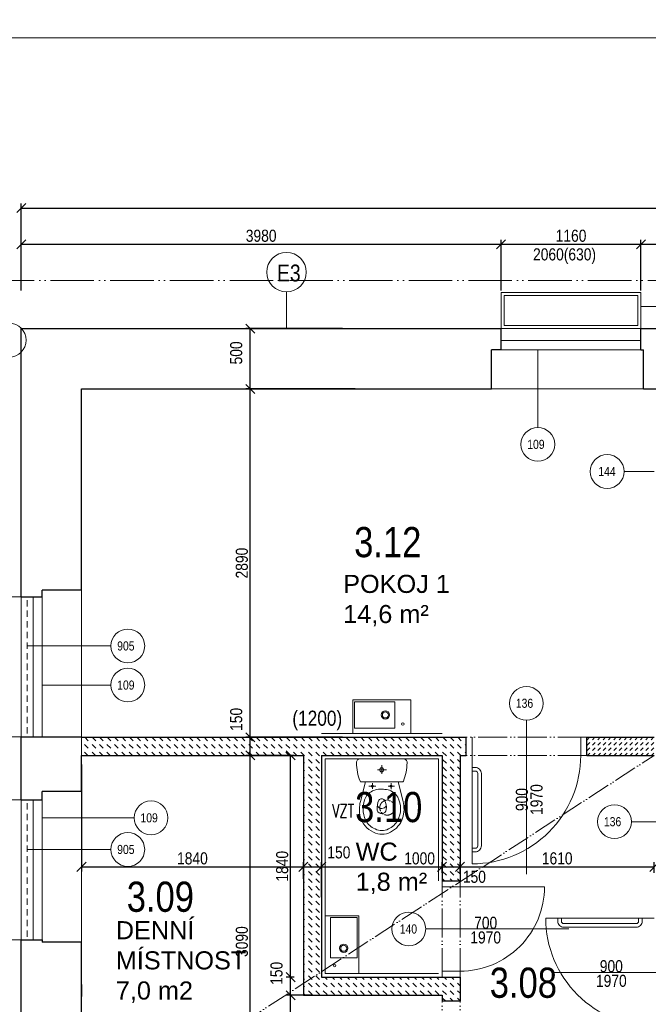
# Model space of a CAD drawing. Header units: millimetres. Extents: x -300958 to -108039, y 30118 to 292543.
# Tile 131 of 256: x -233145 to -227932, y 149215 to 157382. Entities that reach past the tile are written whole.
import ezdxf
from ezdxf.enums import TextEntityAlignment as Align

# ---------------------------------------------------------------- set-up
doc = ezdxf.new("R2010")
doc.units = ezdxf.units.MM
doc.header["$MEASUREMENT"] = 0
doc.linetypes.add('ACAD_ISO05W100', pattern=[33, 24, -3, 0, -3, 0, -3])
doc.linetypes.add('DGN Style 2', pattern=[879.857395, 527.914437, -351.942958])
doc.layers.get('0').update_dxf_attribs({"lineweight": 13})
doc.layers.get('Defpoints').update_dxf_attribs({"color": 3, "lineweight": 13})
for name, color, linetype, lineweight in [('BOURÁNÍ', 40, 'Continuous', 13), ('dims', 7, 'Continuous', 9), ('dvere', 7, 'Continuous', 9), ('legenda', 7, 'Continuous', 13), ('Materiály', 1, 'Continuous', 13), ('navrh', 1, 'Continuous', 9), ('obklad', 8, 'Continuous', 5), ('popis', 7, 'Continuous', 9), ('PSV', 7, 'Continuous', 13), ('RAMECEK', 7, 'Continuous', 0), ('rost', 6, 'Continuous', 0), ('tenka', 7, 'Continuous', 13), ('texts', 3, 'Continuous', 30), ('walls', 7, 'Continuous', 13), ('zarizovaky', 5, 'Continuous', 9), ('zařizovací předměty', 7, 'Continuous', 9)]:
    doc.layers.add(name, color=color, linetype=linetype, lineweight=lineweight)
doc.styles.add('GENERATED_STYLE_8', font='arial.ttf')
doc.styles.get("Standard").update_dxf_attribs({"font": 'txt.shx'})
doc.styles.add('STYLE-0', font='ARIALN.TTF')
doc.styles.add('Style-Arial', font='arial.ttf')
doc.dimstyles.new('arch', dxfattribs={"dimscale": 50, "dimtxt": 2.5, "dimasz": 2.5, "dimexe": 1.25, "dimexo": 0.9, "dimtad": 1, "dimdec": 0, "dimtxsty": 'STYLE-0', "dimblk": 'ARCHTICK', "dimcen": 2.5, "dimadec": 0, "dimazin": 0, "dimtfac": 1, "dimtdec": 0, "dimtmove": 2, "dimatfit": 3, "dimldrblk": 'ARCHTICK', "dimfxl": 0, "dimarcsym": 0})

# ---------------------------------------------------------------- blocks, each defined once
blk = doc.blocks.new('*U49')
at = {"layer": 'RAMECEK', "linetype": 'Continuous', "lineweight": 0, "flags": 128}
blk.add_lwpolyline([(-15750, -11137.5), (15750, -11137.5), (15750, 11137.5), (-15750, 11137.5)], close=True, dxfattribs=at)
blk = doc.blocks.new('_ArchTick')
at = {"color": 0, "linetype": 'ByBlock', "flags": 128}
blk.add_lwpolyline([(-0.5, -0.5), (0.5, 0.5)], dxfattribs=at)
blk = doc.blocks.new('*D192')
at = {"layer": 'Defpoints', "color": 0, "linetype": 'Continuous'}
for p in [(-229152.6, 155520), (-233132.6, 155061.4), (-229152.6, 155061.4)]:
    blk.add_point(p, dxfattribs=at)
at = {"layer": 'dims', "color": 0, "linetype": 'Continuous', "lineweight": -2}
for p, q in [((-233132.6, 155136.4), (-233132.6, 155557.5)), ((-233132.6, 155520), (-229152.6, 155520)), ((-229152.6, 155136.4), (-229152.6, 155557.5))]:
    blk.add_line(p, q, dxfattribs=at)
at = {"layer": 'dims', "color": 0, "linetype": 'Continuous', "lineweight": -2, "xscale": 75, "yscale": 75, "zscale": 75, "rotation": 180}
blk.add_blockref('_ArchTick', (-233132.6, 155520), dxfattribs=at)
at = {"layer": 'dims', "color": 0, "linetype": 'Continuous', "lineweight": -2, "xscale": 75, "yscale": 75, "zscale": 75}
blk.add_blockref('_ArchTick', (-229152.6, 155520), dxfattribs=at)
at = {"layer": 'dims', "color": 0, "linetype": 'Continuous', "insert": (-231142.6, 155589.8), "char_height": 100, "attachment_point": 5, "style": 'STYLE-0'}
blk.add_mtext('3980', dxfattribs=at)
blk = doc.blocks.new('*D193')
at = {"layer": 'Defpoints', "color": 0, "linetype": 'Continuous'}
for p in [(-227992.6, 155520), (-229152.6, 155061.4), (-227992.6, 155061.4)]:
    blk.add_point(p, dxfattribs=at)
at = {"layer": 'dims', "color": 0, "linetype": 'Continuous', "lineweight": -2}
for p, q in [((-229152.6, 155136.4), (-229152.6, 155557.5)), ((-229152.6, 155520), (-227992.6, 155520)), ((-227992.6, 155136.4), (-227992.6, 155557.5))]:
    blk.add_line(p, q, dxfattribs=at)
at = {"layer": 'dims', "color": 0, "linetype": 'Continuous', "lineweight": -2, "xscale": 75, "yscale": 75, "zscale": 75, "rotation": 180}
blk.add_blockref('_ArchTick', (-229152.6, 155520), dxfattribs=at)
at = {"layer": 'dims', "color": 0, "linetype": 'Continuous', "lineweight": -2, "xscale": 75, "yscale": 75, "zscale": 75}
blk.add_blockref('_ArchTick', (-227992.6, 155520), dxfattribs=at)
at = {"layer": 'dims', "color": 0, "linetype": 'Continuous', "insert": (-228572.6, 155589.8), "char_height": 100, "attachment_point": 5, "style": 'STYLE-0'}
blk.add_mtext('1160', dxfattribs=at)
blk = doc.blocks.new('*D194')
at = {"layer": 'Defpoints', "color": 0, "linetype": 'Continuous'}
for p in [(-226772.6, 155520), (-227992.6, 155061.4), (-226772.6, 155061.4)]:
    blk.add_point(p, dxfattribs=at)
at = {"layer": 'dims', "color": 0, "linetype": 'Continuous', "lineweight": -2}
for p, q in [((-227992.6, 155136.4), (-227992.6, 155557.5)), ((-227992.6, 155520), (-226772.6, 155520)), ((-226772.6, 155136.4), (-226772.6, 155557.5))]:
    blk.add_line(p, q, dxfattribs=at)
at = {"layer": 'dims', "color": 0, "linetype": 'Continuous', "lineweight": -2, "xscale": 75, "yscale": 75, "zscale": 75, "rotation": 180}
blk.add_blockref('_ArchTick', (-227992.6, 155520), dxfattribs=at)
at = {"layer": 'dims', "color": 0, "linetype": 'Continuous', "lineweight": -2, "xscale": 75, "yscale": 75, "zscale": 75}
blk.add_blockref('_ArchTick', (-226772.6, 155520), dxfattribs=at)
at = {"layer": 'dims', "color": 0, "linetype": 'Continuous', "insert": (-227382.6, 155589.8), "char_height": 100, "attachment_point": 5, "style": 'STYLE-0'}
blk.add_mtext('1220', dxfattribs=at)
blk = doc.blocks.new('*D196')
at = {"layer": 'Defpoints', "color": 0, "linetype": 'Continuous'}
for p in [(-216682.6, 155820), (-233132.6, 155061.4), (-216682.6, 155061.4)]:
    blk.add_point(p, dxfattribs=at)
at = {"layer": 'dims', "color": 0, "linetype": 'Continuous', "lineweight": -2}
for p, q in [((-233132.6, 155136.4), (-233132.6, 155857.5)), ((-216682.6, 155136.4), (-216682.6, 155857.5)), ((-233132.6, 155820), (-216682.6, 155820))]:
    blk.add_line(p, q, dxfattribs=at)
at = {"layer": 'dims', "color": 0, "linetype": 'Continuous', "lineweight": -2, "xscale": 75, "yscale": 75, "zscale": 75, "rotation": 180}
blk.add_blockref('_ArchTick', (-233132.6, 155820), dxfattribs=at)
at = {"layer": 'dims', "color": 0, "linetype": 'Continuous', "lineweight": -2, "xscale": 75, "yscale": 75, "zscale": 75}
blk.add_blockref('_ArchTick', (-216682.6, 155820), dxfattribs=at)
at = {"layer": 'dims', "color": 0, "linetype": 'Continuous', "insert": (-224907.6, 155889.8), "char_height": 100, "attachment_point": 5, "style": 'STYLE-0'}
blk.add_mtext('16450', dxfattribs=at)
blk = doc.blocks.new('*D81')
at = {"layer": 'Defpoints', "color": 0, "linetype": 'Continuous'}
for p in [(-231232.7, 151280), (-230792.6, 151280), (-229642.6, 148190)]:
    blk.add_point(p, dxfattribs=at)
at = {"layer": 'dims', "color": 0, "linetype": 'Continuous', "lineweight": -2}
for p, q in [((-230867.6, 151280), (-231270.2, 151280)), ((-231232.7, 148190), (-231232.7, 151280)), ((-229717.6, 148190), (-231270.2, 148190))]:
    blk.add_line(p, q, dxfattribs=at)
at = {"layer": 'dims', "color": 0, "linetype": 'Continuous', "lineweight": -2, "xscale": 75, "yscale": 75, "zscale": 75}
for p, rotation in [((-231232.7, 151280), 90), ((-231232.7, 148190), 270)]:
    blk.add_blockref('_ArchTick', p, dxfattribs=dict(at, rotation=rotation))
at = {"layer": 'dims', "color": 0, "linetype": 'Continuous', "insert": (-231302.5, 149735), "char_height": 100, "attachment_point": 5, "rotation": 90, "style": 'STYLE-0'}
blk.add_mtext('3090', dxfattribs=at)
blk = doc.blocks.new('wc_kombi')
at = {"color": 0, "linetype": 'ByBlock', "lineweight": -2}
for p, q in [((0.1775, 0), (-0.1775, 0)), ((0.0002, -0.1237), (0.0002, -0.0524)), ((-0.0347, -0.0898), (0.0384, -0.0898)), ((-0.1356, -0.1907), (-0.1773, -0.3527)), ((-0.1706, -0.1907), (0.1706, -0.1907)), ((0.1357, -0.1907), (-0.1356, -0.1907)), ((-0.1078, -0.2257), (-0.0478, -0.2257)), ((-0.0778, -0.2013), (-0.0778, -0.2482)), ((0.0534, -0.2257), (0.106, -0.2257)), ((0.0775, -0.2004), (0.0775, -0.2501)), ((0.1773, -0.3527), (0.1357, -0.1907)), ((0.0013, -0.2508), (-0.0024, -0.2508)), ((-0.0366, -0.4251), (-0.0367, -0.4214))]:
    blk.add_line(p, q, dxfattribs=at)
for centre, radius in [((0, -0.0898), 0.0171), ((-0.0778, -0.2257), 0.00927), ((0.0775, -0.2252), 0.0089)]:
    blk.add_circle(centre, radius, dxfattribs=at)
for centre, radius, start, end in [((-0.1801, -0.0299), 0.03, 84.93849, 181.56207), ((0.1801, -0.0299), 0.03, 358.43827, 95.06184), ((0.2615, -0.0178), 0.4718, 181.56083, 200.65124), ((-0.2615, -0.0178), 0.4718, 339.34891, 358.43874), ((-0.1706, -0.1807), 0.01, 200.64887, 270.00279), ((0.1706, -0.1807), 0.01, 270.00001, 339.34833), ((0.0459, -0.4104), 0.2012, 152.42371, 180.8026), ((-0.0104, -0.3911), 0.1427, 128.08421, 148.83476), ((-0.0114, -0.3985), 0.148, 86.50553, 126.01012), ((0.006, -0.4465), 0.1958, 76.36044, 91.37149), ((0.0217, -0.3796), 0.1271, 29.40396, 76.12539), ((-0.0371, -0.4083), 0.1924, 358.53599, 28.2377), ((0.0816, -0.4165), 0.2666, 166.1457, 193.56156), ((0.1001, -0.402), 0.1382, 154.47798, 188.06078), ((-0.0006, -0.3697), 0.0413, 206.76703, 336.40904), ((-0.0005, -0.3598), 0.0297, 36.34404, 144.26621), ((-0.0958, -0.404), 0.1343, 353.23165, 27.40865), ((-0.0653, -0.4139), 0.2501, 342.2461, 14.16319), ((0.013, -0.4271), 0.1975, 195.246, 245.73953), ((0.0659, -0.4119), 0.2212, 180.32962, 206.10007), ((0, -0.4154), 0.0378, 194.8362, 353.27432), ((-0.0346, -0.4193), 0.19, 331.73612, 1.83419), ((0.0046, -0.437), 0.1552, 207.75009, 247.46693), ((-0.0065, -0.4349), 0.1579, 292.88576, 331.89721), ((-0.019, -0.4276), 0.2019, 297.14955, 341.93504), ((0.0025, -0.4644), 0.1593, 243.6726, 296.3274), ((0, -0.4814), 0.1131, 240.97921, 299.02079)]:
    blk.add_arc(centre, radius, start, end, dxfattribs=at)
blk = doc.blocks.new('*D82')
at = {"layer": 'Defpoints', "color": 0, "linetype": 'Continuous'}
for p in [(-230898.2, 149290), (-230642.6, 149290), (-230542.6, 148190)]:
    blk.add_point(p, dxfattribs=at)
at = {"layer": 'dims', "color": 0, "linetype": 'Continuous', "lineweight": -2}
for p, q in [((-230717.6, 149290), (-230935.7, 149290)), ((-230898.2, 148190), (-230898.2, 149290)), ((-230617.6, 148190), (-230935.7, 148190))]:
    blk.add_line(p, q, dxfattribs=at)
at = {"layer": 'dims', "color": 0, "linetype": 'Continuous', "lineweight": -2, "xscale": 75, "yscale": 75, "zscale": 75}
for p, rotation in [((-230898.2, 149290), 90), ((-230898.2, 148190), 270)]:
    blk.add_blockref('_ArchTick', p, dxfattribs=dict(at, rotation=rotation))
at = {"layer": 'dims', "color": 0, "linetype": 'Continuous', "insert": (-230968, 148740), "char_height": 100, "attachment_point": 5, "rotation": 90, "style": 'STYLE-0'}
blk.add_mtext('1100', dxfattribs=at)
blk = doc.blocks.new('*D83')
at = {"layer": 'Defpoints', "color": 0, "linetype": 'Continuous'}
for p in [(-232632.6, 151280), (-230792.6, 150355.2), (-230792.6, 150180)]:
    blk.add_point(p, dxfattribs=at)
at = {"layer": 'dims', "color": 0, "linetype": 'Continuous', "lineweight": -2}
for p, q in [((-232632.6, 151205), (-232632.6, 150317.7)), ((-230792.6, 150255), (-230792.6, 150392.7)), ((-232632.6, 150355.2), (-230792.6, 150355.2))]:
    blk.add_line(p, q, dxfattribs=at)
at = {"layer": 'dims', "color": 0, "linetype": 'Continuous', "lineweight": -2, "xscale": 75, "yscale": 75, "zscale": 75, "rotation": 180}
blk.add_blockref('_ArchTick', (-232632.6, 150355.2), dxfattribs=at)
at = {"layer": 'dims', "color": 0, "linetype": 'Continuous', "lineweight": -2, "xscale": 75, "yscale": 75, "zscale": 75}
blk.add_blockref('_ArchTick', (-230792.6, 150355.2), dxfattribs=at)
at = {"layer": 'dims', "color": 0, "linetype": 'Continuous', "insert": (-231712.6, 150425), "char_height": 100, "attachment_point": 5, "style": 'STYLE-0'}
blk.add_mtext('1840', dxfattribs=at)
blk = doc.blocks.new('*D96')
at = {"layer": 'Defpoints', "color": 0, "linetype": 'Continuous'}
for p in [(-231232.7, 151430), (-230792.6, 151430), (-230792.6, 151280)]:
    blk.add_point(p, dxfattribs=at)
at = {"layer": 'dims', "color": 0, "linetype": 'Continuous', "lineweight": -2}
for p, q in [((-230867.6, 151430), (-231270.2, 151430)), ((-231232.7, 151280), (-231232.7, 151430)), ((-230867.6, 151280), (-231270.2, 151280))]:
    blk.add_line(p, q, dxfattribs=at)
at = {"layer": 'dims', "color": 0, "linetype": 'Continuous', "lineweight": -2, "xscale": 75, "yscale": 75, "zscale": 75}
for p, rotation in [((-231232.7, 151430), 90), ((-231232.7, 151280), 270)]:
    blk.add_blockref('_ArchTick', p, dxfattribs=dict(at, rotation=rotation))
at = {"layer": 'dims', "color": 0, "linetype": 'Continuous', "insert": (-231349.3, 151578.5), "char_height": 100, "attachment_point": 5, "rotation": 90, "style": 'STYLE-0'}
blk.add_mtext('150', dxfattribs=at)
blk = doc.blocks.new('*D97')
at = {"layer": 'Defpoints', "color": 0, "linetype": 'Continuous'}
for p in [(-231232.7, 154320), (-230288.9, 154320), (-230393.9, 151430)]:
    blk.add_point(p, dxfattribs=at)
at = {"layer": 'dims', "color": 0, "linetype": 'Continuous', "lineweight": -2}
for p, q in [((-230363.9, 154320), (-231270.2, 154320)), ((-231232.7, 151430), (-231232.7, 154320)), ((-230468.9, 151430), (-231270.2, 151430))]:
    blk.add_line(p, q, dxfattribs=at)
at = {"layer": 'dims', "color": 0, "linetype": 'Continuous', "lineweight": -2, "xscale": 75, "yscale": 75, "zscale": 75}
for p, rotation in [((-231232.7, 154320), 90), ((-231232.7, 151430), 270)]:
    blk.add_blockref('_ArchTick', p, dxfattribs=dict(at, rotation=rotation))
at = {"layer": 'dims', "color": 0, "linetype": 'Continuous', "insert": (-231302.5, 152875), "char_height": 100, "attachment_point": 5, "rotation": 90, "style": 'STYLE-0'}
blk.add_mtext('2890', dxfattribs=at)
blk = doc.blocks.new('*D98')
at = {"layer": 'Defpoints', "color": 0, "linetype": 'Continuous'}
for p in [(-230898.2, 149440), (-230792.6, 149440), (-230642.6, 149290)]:
    blk.add_point(p, dxfattribs=at)
at = {"layer": 'dims', "color": 0, "linetype": 'Continuous', "lineweight": -2}
for p, q in [((-230867.6, 149440), (-230935.7, 149440)), ((-230898.2, 149290), (-230898.2, 149440)), ((-230717.6, 149290), (-230935.7, 149290))]:
    blk.add_line(p, q, dxfattribs=at)
at = {"layer": 'dims', "color": 0, "linetype": 'Continuous', "lineweight": -2, "xscale": 75, "yscale": 75, "zscale": 75}
for p, rotation in [((-230898.2, 149440), 90), ((-230898.2, 149290), 270)]:
    blk.add_blockref('_ArchTick', p, dxfattribs=dict(at, rotation=rotation))
at = {"layer": 'dims', "color": 0, "linetype": 'Continuous', "insert": (-231014.9, 149471.9), "char_height": 100, "attachment_point": 5, "rotation": 90, "style": 'STYLE-0'}
blk.add_mtext('150', dxfattribs=at)
blk = doc.blocks.new('*D99')
at = {"layer": 'Defpoints', "color": 0, "linetype": 'Continuous'}
for p in [(-230898.2, 151280), (-230792.6, 151280), (-230792.6, 149440)]:
    blk.add_point(p, dxfattribs=at)
at = {"layer": 'dims', "color": 0, "linetype": 'Continuous', "lineweight": -2}
for p, q in [((-230867.6, 151280), (-230935.7, 151280)), ((-230898.2, 149440), (-230898.2, 151280)), ((-230867.6, 149440), (-230935.7, 149440))]:
    blk.add_line(p, q, dxfattribs=at)
at = {"layer": 'dims', "color": 0, "linetype": 'Continuous', "lineweight": -2, "xscale": 75, "yscale": 75, "zscale": 75}
for p, rotation in [((-230898.2, 151280), 90), ((-230898.2, 149440), 270)]:
    blk.add_blockref('_ArchTick', p, dxfattribs=dict(at, rotation=rotation))
at = {"layer": 'dims', "color": 0, "linetype": 'Continuous', "insert": (-230968, 150360), "char_height": 100, "attachment_point": 5, "rotation": 90, "style": 'STYLE-0'}
blk.add_mtext('1840', dxfattribs=at)
blk = doc.blocks.new('*D100')
at = {"layer": 'Defpoints', "color": 0, "linetype": 'Continuous'}
for p in [(-230642.6, 150355.2), (-230792.6, 150180), (-230642.6, 150030)]:
    blk.add_point(p, dxfattribs=at)
at = {"layer": 'dims', "color": 0, "linetype": 'Continuous', "lineweight": -2}
for p, q in [((-230792.6, 150255), (-230792.6, 150392.7)), ((-230642.6, 150105), (-230642.6, 150392.7)), ((-230792.6, 150355.2), (-230642.6, 150355.2))]:
    blk.add_line(p, q, dxfattribs=at)
at = {"layer": 'dims', "color": 0, "linetype": 'Continuous', "lineweight": -2, "xscale": 75, "yscale": 75, "zscale": 75, "rotation": 180}
blk.add_blockref('_ArchTick', (-230792.6, 150355.2), dxfattribs=at)
at = {"layer": 'dims', "color": 0, "linetype": 'Continuous', "lineweight": -2, "xscale": 75, "yscale": 75, "zscale": 75}
blk.add_blockref('_ArchTick', (-230642.6, 150355.2), dxfattribs=at)
at = {"layer": 'dims', "color": 0, "linetype": 'Continuous', "insert": (-230498.1, 150474.6), "char_height": 100, "attachment_point": 5, "style": 'STYLE-0'}
blk.add_mtext('150', dxfattribs=at)
blk = doc.blocks.new('*D101')
at = {"layer": 'Defpoints', "color": 0, "linetype": 'Continuous'}
for p in [(-229642.6, 150355.2), (-229642.6, 150230), (-230642.6, 150030)]:
    blk.add_point(p, dxfattribs=at)
at = {"layer": 'dims', "color": 0, "linetype": 'Continuous', "lineweight": -2}
for p, q in [((-230642.6, 150105), (-230642.6, 150392.7)), ((-229642.6, 150305), (-229642.6, 150392.7)), ((-230642.6, 150355.2), (-229642.6, 150355.2))]:
    blk.add_line(p, q, dxfattribs=at)
at = {"layer": 'dims', "color": 0, "linetype": 'Continuous', "lineweight": -2, "xscale": 75, "yscale": 75, "zscale": 75, "rotation": 180}
blk.add_blockref('_ArchTick', (-230642.6, 150355.2), dxfattribs=at)
at = {"layer": 'dims', "color": 0, "linetype": 'Continuous', "lineweight": -2, "xscale": 75, "yscale": 75, "zscale": 75}
blk.add_blockref('_ArchTick', (-229642.6, 150355.2), dxfattribs=at)
at = {"layer": 'dims', "color": 0, "linetype": 'Continuous', "insert": (-229828.5, 150425), "char_height": 100, "attachment_point": 5, "style": 'STYLE-0'}
blk.add_mtext('1000', dxfattribs=at)
blk = doc.blocks.new('*D102')
at = {"layer": 'Defpoints', "color": 0, "linetype": 'Continuous'}
for p in [(-229492.6, 150355.2), (-229642.6, 150230), (-229492.6, 150230)]:
    blk.add_point(p, dxfattribs=at)
at = {"layer": 'dims', "color": 0, "linetype": 'Continuous', "lineweight": -2}
for p, q in [((-229642.6, 150305), (-229642.6, 150392.7)), ((-229492.6, 150305), (-229492.6, 150392.7)), ((-229642.6, 150355.2), (-229492.6, 150355.2))]:
    blk.add_line(p, q, dxfattribs=at)
at = {"layer": 'dims', "color": 0, "linetype": 'Continuous', "lineweight": -2, "xscale": 75, "yscale": 75, "zscale": 75, "rotation": 180}
blk.add_blockref('_ArchTick', (-229642.6, 150355.2), dxfattribs=at)
at = {"layer": 'dims', "color": 0, "linetype": 'Continuous', "lineweight": -2, "xscale": 75, "yscale": 75, "zscale": 75}
blk.add_blockref('_ArchTick', (-229492.6, 150355.2), dxfattribs=at)
at = {"layer": 'dims', "color": 0, "linetype": 'Continuous', "insert": (-229374.2, 150272.2), "char_height": 100, "attachment_point": 5, "style": 'STYLE-0'}
blk.add_mtext('150', dxfattribs=at)
blk = doc.blocks.new('*D103')
at = {"layer": 'Defpoints', "color": 0, "linetype": 'Continuous'}
for p in [(-227882.6, 150355.2), (-229492.6, 150230), (-227882.6, 150230)]:
    blk.add_point(p, dxfattribs=at)
at = {"layer": 'dims', "color": 0, "linetype": 'Continuous', "lineweight": -2}
for p, q in [((-229492.6, 150305), (-229492.6, 150392.7)), ((-227882.6, 150305), (-227882.6, 150392.7)), ((-229492.6, 150355.2), (-227882.6, 150355.2))]:
    blk.add_line(p, q, dxfattribs=at)
at = {"layer": 'dims', "color": 0, "linetype": 'Continuous', "lineweight": -2, "xscale": 75, "yscale": 75, "zscale": 75, "rotation": 180}
blk.add_blockref('_ArchTick', (-229492.6, 150355.2), dxfattribs=at)
at = {"layer": 'dims', "color": 0, "linetype": 'Continuous', "lineweight": -2, "xscale": 75, "yscale": 75, "zscale": 75}
blk.add_blockref('_ArchTick', (-227882.6, 150355.2), dxfattribs=at)
at = {"layer": 'dims', "color": 0, "linetype": 'Continuous', "insert": (-228687.6, 150425), "char_height": 100, "attachment_point": 5, "style": 'STYLE-0'}
blk.add_mtext('1610', dxfattribs=at)
blk = doc.blocks.new('*D517')
at = {"layer": 'Defpoints', "color": 0, "linetype": 'Continuous'}
for p in [(-231232.7, 154820), (-230393.9, 154820), (-230288.9, 154320)]:
    blk.add_point(p, dxfattribs=at)
at = {"layer": 'dims', "color": 0, "linetype": 'Continuous', "lineweight": -2}
for p, q in [((-230468.9, 154820), (-231270.2, 154820)), ((-231232.7, 154320), (-231232.7, 154820)), ((-230363.9, 154320), (-231270.2, 154320))]:
    blk.add_line(p, q, dxfattribs=at)
at = {"layer": 'dims', "color": 0, "linetype": 'Continuous', "lineweight": -2, "xscale": 75, "yscale": 75, "zscale": 75}
for p, rotation in [((-231232.7, 154820), 90), ((-231232.7, 154320), 270)]:
    blk.add_blockref('_ArchTick', p, dxfattribs=dict(at, rotation=rotation))
at = {"layer": 'dims', "color": 0, "linetype": 'Continuous', "insert": (-231349.3, 154618.5), "char_height": 100, "attachment_point": 5, "rotation": 90, "style": 'STYLE-0'}
blk.add_mtext('500', dxfattribs=at)

msp = doc.modelspace()

# ---------------------------------------------------------------- hatches: boundary and pattern name
at = {"layer": 'Materiály', "linetype": 'Continuous'}
h = msp.add_hatch(dxfattribs=at)
h.set_pattern_fill('DASH', color=256, scale=250, angle=45, style=0)
h.paths.add_polyline_path([(-227282.6, 152950), (-227882.6, 152950), (-227882.6, 151430), (-228442.6, 151430), (-228442.6, 151280), (-228392.6, 151280), (-227882.6, 151280), (-227882.6, 151230), (-227732.6, 151230), (-227732.6, 151280), (-227132.6, 151280), (-227132.6, 151430), (-227732.6, 151430), (-227732.6, 152800), (-227132.6, 152800), (-227132.6, 154320), (-227282.6, 154320)])
h = msp.add_hatch(dxfattribs=at)
h.set_pattern_fill('DASH', color=256, scale=350, angle=135, style=0)
h.paths.add_polyline_path([(-232632.6, 151430), (-232632.6, 151280), (-230792.6, 151280), (-230792.6, 149290), (-229642.6, 149290), (-229642.6, 149240), (-229492.6, 149240), (-229492.6, 149440), (-229642.6, 149440), (-230642.6, 149440), (-230642.6, 151280), (-229642.6, 151280), (-229642.6, 150240), (-229492.6, 150240), (-229492.6, 151280), (-229442.6, 151280), (-229442.6, 151430)])

# ---------------------------------------------------------------- linework, layer by layer
at = {"layer": 'BOURÁNÍ', "linetype": 'Continuous', "lineweight": 30}
msp.add_line((-232632.6, 149380), (-232632.6, 149280), dxfattribs=at)
at = {"layer": 'dvere', "linetype": 'Continuous'}
for p, q in [((-228942.6, 151571.3), (-228942.6, 150294.1)), ((-229392.6, 151430), (-229392.6, 151280)), ((-228492.6, 151430), (-228492.6, 151280)), ((-226884.7, 150730), (-228072, 150730)), ((-229492.6, 150190), (-229642.6, 150190)), ((-229778.2, 149840), (-228590.9, 149840)), ((-229492.6, 149490), (-229642.6, 149490)), ((-228730.5, 149480), (-227683.2, 149480))]:
    msp.add_line(p, q, dxfattribs=at)
at = {"layer": 'dvere', "linetype": 'ACAD_ISO05W100', "ltscale": 10}
for p, q in [((-228442.6, 151430), (-229442.6, 151430)), ((-228442.6, 151280), (-229442.6, 151280)), ((-229642.6, 149440), (-229642.6, 150240)), ((-229492.6, 149440), (-229492.6, 150240)), ((-229642.6, 148240), (-229642.6, 149240)), ((-229492.6, 148240), (-229492.6, 149240))]:
    msp.add_line(p, q, dxfattribs=at)
at = {"layer": 'dvere', "linetype": 'Continuous', "flags": 128}
for points in [[(-229392.6, 151280), (-229392.6, 150380), (-229392.6, 151280), (-229392.6, 150380, 0.414214), (-228492.6, 151280)], [(-229492.6, 150190), (-228792.6, 150190), (-229492.6, 150190), (-228792.6, 150190, -0.414214), (-229492.6, 149490)], [(-227882.6, 149930), (-228782.6, 149930), (-227882.6, 149930), (-228782.6, 149930, 0.414214), (-227882.6, 149030)]]:
    msp.add_lwpolyline(points, format="xyb", dxfattribs=at)
at = {"layer": 'legenda', "linetype": 'Continuous', "lineweight": 0}
msp.add_line((-230932.6, 154820), (-230932.6, 155124.8), dxfattribs=at)
msp.add_circle((-230932.5, 155288.5), 163.8, dxfattribs=at)
at = {"layer": 'Materiály', "linetype": 'Continuous'}
for p, q in [((-229152.6, 154720), (-227992.6, 154720)), ((-229152.6, 154645), (-227992.6, 154645)), ((-233032.6, 151435), (-233032.6, 152595)), ((-232957.6, 151435), (-232957.6, 152595)), ((-233032.6, 149750), (-233032.6, 150910)), ((-232957.6, 149750), (-232957.6, 150910))]:
    msp.add_line(p, q, dxfattribs=at)
for points in [[(-229152.6, 155120), (-227992.6, 155120), (-227992.6, 154820), (-229152.6, 154820)], [(-229127.6, 155095), (-228017.6, 155095), (-228017.6, 154845), (-229127.6, 154845)], [(-233432.6, 151435), (-233432.6, 152595), (-233132.6, 152595), (-233132.6, 151435)], [(-233432.6, 149750), (-233432.6, 150910), (-233132.6, 150910), (-233132.6, 149750)]]:
    msp.add_lwpolyline(points, close=True, dxfattribs=at)
at = {"layer": 'navrh', "linetype": 'DGN Style 2', "lineweight": 0, "ltscale": 0.1}
for p, q in [((-233082.6, 151460), (-233082.6, 152570)), ((-233082.6, 149775), (-233082.6, 150885))]:
    msp.add_line(p, q, dxfattribs=at)
at = {"layer": 'navrh', "linetype": 'Continuous', "lineweight": 30}
for p, q in [((-232632.6, 151430), (-229442.6, 151430)), ((-229442.6, 151280), (-229442.6, 151430)), ((-228442.6, 151280), (-228442.6, 151430)), ((-228442.6, 151430), (-228392.6, 151430)), ((-228442.6, 151430), (-227882.6, 151430)), ((-232632.6, 151280), (-230792.6, 151280)), ((-230792.6, 151280), (-230792.6, 149290)), ((-230642.6, 151280), (-229642.6, 151280)), ((-230642.6, 151280), (-230642.6, 149440)), ((-229642.6, 151280), (-229642.6, 150240)), ((-229492.6, 151280), (-229442.6, 151280)), ((-229492.6, 151280), (-229492.6, 150240)), ((-228442.6, 151280), (-228392.6, 151280)), ((-228442.6, 151280), (-227882.6, 151280)), ((-229642.6, 150290), (-229642.6, 150240)), ((-229492.6, 150290), (-229492.6, 150240)), ((-229642.6, 150240), (-229492.6, 150240)), ((-230642.6, 149440), (-229642.6, 149440)), ((-229642.6, 149440), (-229492.6, 149440)), ((-229642.6, 149440), (-229642.6, 149440)), ((-229492.6, 149440), (-229492.6, 149240)), ((-230792.6, 149290), (-229642.6, 149290)), ((-229642.6, 149290), (-229642.6, 149240)), ((-229492.6, 149240), (-229642.6, 149240))]:
    msp.add_line(p, q, dxfattribs=at)
at = {"layer": 'obklad', "linetype": 'Continuous', "lineweight": 0}
msp.add_line((-230642.6, 151460), (-229642.6, 151460), dxfattribs=at)
at = {"layer": 'obklad', "linetype": 'Continuous', "lineweight": 0, "flags": 128}
msp.add_lwpolyline([(-229672.6, 149470), (-229672.6, 149470), (-230612.6, 149470), (-230612.6, 151250), (-229672.6, 151250), (-229672.6, 150240)], dxfattribs=at)
at = {"layer": 'PSV', "linetype": 'Continuous', "lineweight": 0}
for p, q in [((-227527.2, 155002.7), (-227992.6, 155002.7)), ((-228847.8, 154000), (-228847.8, 154645)), ((-228132.6, 153635), (-227882.6, 153635)), ((-232388.8, 152187.7), (-233082.6, 152187.7)), ((-232388.8, 151863.3), (-232957.6, 151863.3)), ((-232388.8, 151863.3), (-232957.6, 151863.3)), ((-232196, 150761.8), (-232957.6, 150761.8)), ((-232388.8, 150499.5), (-233082.6, 150499.5))]:
    msp.add_line(p, q, dxfattribs=at)
for centre in [(-233231.7, 154724.3), (-228847.8, 153860), (-228272.7, 153635), (-232248.7, 152187.7), (-232248.7, 151863.3), (-232248.7, 151863.3), (-228942.6, 151711.4), (-232055.8, 150761.8), (-228212.1, 150730), (-232248.7, 150499.5), (-229918.3, 149840)]:
    msp.add_circle(centre, 140.1, dxfattribs=at)
at = {"layer": 'rost', "linetype": 'ACAD_ISO05W100', "lineweight": 0, "ltscale": 8}
msp.add_line((-232632.6, 148190), (-227882.6, 151280), dxfattribs=at)
at = {"layer": 'tenka', "linetype": 'Continuous'}
for p, q in [((-229152.6, 154820), (-227992.6, 154820)), ((-229232.6, 154320), (-227972.6, 154320)), ((-233132.6, 151435), (-233132.6, 152595)), ((-232632.6, 152650), (-232632.6, 151430)), ((-232632.6, 151280), (-232632.6, 151430)), ((-232632.6, 150980), (-232632.6, 149730)), ((-233132.6, 149750), (-233132.6, 150910))]:
    msp.add_line(p, q, dxfattribs=at)
at = {"layer": 'tenka', "linetype": 'ACAD_ISO05W100', "ltscale": 15, "flags": 128}
msp.add_lwpolyline([(-216682.6, 155220), (-233532.6, 155220), (-233532.6, 136970), (-225482.6, 136970), (-225482.6, 138140), (-216782.6, 138140)], dxfattribs=at)
at = {"layer": 'walls', "linetype": 'Continuous', "lineweight": 30}
for p, q in [((-229152.6, 154645), (-229152.6, 154820)), ((-227992.6, 154645), (-227992.6, 154820)), ((-229232.6, 154320), (-229232.6, 154645)), ((-229152.6, 154645), (-229232.6, 154645)), ((-227992.6, 154645), (-227972.6, 154645)), ((-227972.6, 154320), (-227972.6, 154645)), ((-232632.6, 152650), (-232632.6, 154320)), ((-232632.6, 154320), (-229232.6, 154320)), ((-227972.6, 154320), (-227282.6, 154320)), ((-233132.6, 152595), (-232957.6, 152595)), ((-232632.6, 152650), (-232957.6, 152650)), ((-232957.6, 152595), (-232957.6, 152650)), ((-233132.6, 150910), (-233132.6, 151435)), ((-233132.6, 151435), (-232957.6, 151435)), ((-232957.6, 151435), (-232957.6, 151430)), ((-232632.6, 151430), (-232957.6, 151430)), ((-232632.6, 150980), (-232957.6, 150980)), ((-232957.6, 150910), (-232957.6, 150980)), ((-233132.6, 150910), (-232957.6, 150910)), ((-233132.6, 149750), (-232957.6, 149750)), ((-232957.6, 149750), (-232957.6, 149730)), ((-232632.6, 149730), (-232957.6, 149730)), ((-232632.6, 148190), (-232632.6, 149730))]:
    msp.add_line(p, q, dxfattribs=at)
at = {"layer": 'walls', "linetype": 'Continuous', "lineweight": 30, "flags": 128}
for points in [[(-233132.6, 152595), (-233132.6, 154820), (-231532.6, 154820)], [(-231532.6, 154820), (-229152.6, 154820)], [(-227992.6, 154820), (-226772.6, 154820)], [(-232632.6, 150980), (-232632.6, 151280)], [(-233132.6, 147215), (-233132.6, 149750)]]:
    msp.add_lwpolyline(points, dxfattribs=at)
at = {"layer": 'zarizovaky', "linetype": 'Continuous', "lineweight": 0, "flags": 128}
for points in [[(-229391.6, 150480), (-229366.6, 150480, 0.414214), (-229316.6, 150530), (-229316.6, 151130, 0.414214), (-229366.6, 151180), (-229392.6, 151180), (-229392.6, 151180)], [(-229391.6, 150510), (-229366.6, 150510, 0.414214), (-229346.6, 150530), (-229346.6, 151130, 0.414214), (-229366.6, 151150), (-229392.6, 151150)], [(-228682.6, 149929), (-228682.6, 149904, 0.414214), (-228632.6, 149854), (-228032.6, 149854, 0.414214), (-227982.6, 149904), (-227982.6, 149930), (-227982.6, 149930)], [(-228652.6, 149929), (-228652.6, 149904, 0.414214), (-228632.6, 149884), (-228032.6, 149884, 0.414214), (-228012.6, 149904), (-228012.6, 149930)]]:
    msp.add_lwpolyline(points, format="xyb", dxfattribs=at)
at = {"layer": 'zařizovací předměty', "linetype": 'Continuous', "lineweight": 0, "flags": 128}
for points in [[(-230382.6, 151460), (-230382.6, 151740), (-229902.6, 151740), (-229902.6, 151460), (-230382.6, 151460)], [(-230612.6, 149950), (-230332.6, 149950), (-230332.6, 149470), (-230612.6, 149470), (-230612.6, 149950)]]:
    msp.add_lwpolyline(points, dxfattribs=at)
for points in [[(-230367.6, 151505), (-230367.6, 151725), (-230032.6, 151725), (-230032.6, 151505)], [(-230567.6, 149935), (-230347.6, 149935), (-230347.6, 149600), (-230567.6, 149600)]]:
    msp.add_lwpolyline(points, close=True, dxfattribs=at)
at = {"layer": 'zařizovací předměty', "linetype": 'Continuous', "lineweight": 0}
for centre, radius in [((-230112.6, 151615), 35), ((-230112.6, 151615), 25), ((-229967.6, 151540), 10), ((-230457.6, 149680), 35), ((-230457.6, 149680), 25), ((-230532.6, 149535), 10)]:
    msp.add_circle(centre, radius, dxfattribs=at)
at = {"layer": 'zařizovací předměty', "linetype": 'ACAD_ISO05W100', "lineweight": 0, "ltscale": 5}
msp.add_circle((-230096.8, 150846.1), 62, dxfattribs=at)

# ---------------------------------------------------------------- block references
at = {"layer": 'RAMECEK', "linetype": 'Continuous', "lineweight": 0}
for p in [(-220982.6, 168370), (-220982.6, 146095)]:
    msp.add_blockref('*U49', p, dxfattribs=at)
at = {"layer": 'zařizovací předměty', "linetype": 'Continuous', "lineweight": 0, "xscale": -1000, "yscale": -1000, "zscale": 1000, "rotation": 180}
msp.add_blockref('wc_kombi', (-230142.6, 151250), dxfattribs=at)

# ---------------------------------------------------------------- texts
at = {"layer": 'dims', "linetype": 'Continuous', "style": 'STYLE-0'}
msp.add_text('2060(630)', height=100, dxfattribs=at).set_placement((-228626.6, 155435.9), align=Align.MIDDLE_CENTER)
at = {"layer": 'dvere', "linetype": 'Continuous', "insert": (-228919, 150913.3), "char_height": 100, "attachment_point": 5, "rotation": 90, "line_spacing_factor": 0.72871, "style": 'STYLE-0'}
msp.add_mtext('900\\P1970', dxfattribs=at)
at = {"layer": 'dvere', "linetype": 'Continuous', "char_height": 100, "attachment_point": 5, "line_spacing_factor": 0.72871, "style": 'STYLE-0'}
for s, insert in [('700\\P1970', (-229280.5, 149829.8)), ('900\\P1970', (-228238.5, 149469.8))]:
    msp.add_mtext(s, dxfattribs=dict(at, insert=insert))
at = {"layer": 'legenda', "linetype": 'Continuous', "lineweight": 0, "insert": (-231011.3, 155351.2), "char_height": 140, "width": 298.375, "attachment_point": 1, "style": 'STYLE-0'}
msp.add_mtext('E3', dxfattribs=at)
at = {"layer": 'obklad', "linetype": 'Continuous', "lineweight": 0, "style": 'STYLE-0'}
msp.add_text('(1200)', height=125, dxfattribs=at).set_placement((-230884.2, 151588.2), align=Align.MIDDLE_LEFT)
at = {"layer": 'popis', "linetype": 'Continuous', "lineweight": 0, "char_height": 150, "width": 1303.837, "style": 'GENERATED_STYLE_8'}
for s, insert, attachment_point in [('POKOJ 1\\P14,6 m²', (-230462.4, 152777.4), 1), ('WC\\P1,8 m²', (-230359.2, 150128.8), 7), ('DENNÍ MÍSTNOST\\P7,0 m2', (-232348.2, 149904.7), 1)]:
    msp.add_mtext(s, dxfattribs=dict(at, insert=insert, attachment_point=attachment_point))
at = {"layer": 'PSV', "linetype": 'Continuous', "lineweight": 0, "style": 'STYLE-0'}
for s, p in [('109', (-228863.8, 153860)), ('144', (-228274.6, 153634.6)), ('905', (-232264.6, 152187.7)), ('109', (-232264.6, 151863.3)), ('136', (-228958.5, 151712.3)), ('109', (-232071.7, 150761.8)), ('136', (-228228, 150730)), ('905', (-232264.6, 150499.5)), ('140', (-229921.4, 149839.6))]:
    msp.add_text(s, height=75, dxfattribs=at).set_placement(p, align=Align.MIDDLE_CENTER)
at = {"layer": 'texts', "linetype": 'Continuous', "lineweight": 0, "char_height": 250, "width": 788.673, "attachment_point": 5}
for s, insert in [('{\\fArial Narrow|b0|i0|c238|p39;3.12}', (-230092.7, 153047.2)), ('\\fArial Narrow|b0|i0|c238|p39;3.10', (-230084.8, 150849.6)), ('\\fArial Narrow|b0|i0|c238|p39;3.09', (-231978.5, 150105.7)), ('\\fArial Narrow|b0|i0|c238|p39;3.08', (-228968, 149392.3))]:
    msp.add_mtext(s, dxfattribs=dict(at, insert=insert))
at = {"layer": 'zařizovací předměty', "linetype": 'Continuous', "insert": (-230555.4, 150820.4), "char_height": 112, "attachment_point": 4, "rotation": 0.00116, "line_spacing_factor": 0.765173, "style": 'Style-Arial'}
msp.add_mtext('{\\Fromans|c238;\\W0.71429;VZT}', dxfattribs=at)

# ---------------------------------------------------------------- dimensions: what is measured, and where the dimension line sits
at = {"layer": 'dims', "linetype": 'Continuous'}
for base, p1, p2, override, picture, middle in [((-216682.6, 155820), (-233132.6, 155061.4), (-216682.6, 155061.4), {"dimtxt": 2, "dimasz": 1.5, "dimexe": 0.75, "dimexo": 1.5, "dimgap": 0.375, "dimcen": 0.05}, '*D196', (-224907.6, 155889.8)), ((-229152.6, 155520), (-233132.6, 155061.4), (-229152.6, 155061.4), {"dimtxt": 2, "dimasz": 1.5, "dimexe": 0.75, "dimexo": 1.5, "dimgap": 0.375, "dimcen": 0.05}, '*D192', (-231142.6, 155589.8)), ((-227992.6, 155520), (-229152.6, 155061.4), (-227992.6, 155061.4), {"dimtxt": 2, "dimasz": 1.5, "dimexe": 0.75, "dimexo": 1.5, "dimgap": 0.375, "dimcen": 0.05}, '*D193', (-228572.6, 155589.8)), ((-226772.6, 155520), (-227992.6, 155061.4), (-226772.6, 155061.4), {"dimtxt": 2, "dimasz": 1.5, "dimexe": 0.75, "dimexo": 1.5, "dimgap": 0.375, "dimcen": 0.05}, '*D194', (-227382.6, 155589.8)), ((-230792.6, 150355.2), (-232632.6, 151280), (-230792.6, 150180), {"dimtxt": 2, "dimasz": 1.5, "dimexe": 0.75, "dimexo": 1.5, "dimgap": 0.375, "dimcen": 0.001}, '*D83', (-231712.6, 150425)), ((-227882.6, 150355.2), (-229492.6, 150230), (-227882.6, 150230), {"dimtxt": 2, "dimasz": 1.5, "dimexe": 0.75, "dimexo": 1.5, "dimgap": 0.375, "dimcen": 0.001}, '*D103', (-228687.6, 150425))]:
    dim = msp.add_linear_dim(base=base, p1=p1, p2=p2, dimstyle='arch', override=override, dxfattribs=at)
    dim.commit()
    dim.dimension.update_dxf_attribs({"geometry": picture, "text_midpoint": middle})
for base, p1, p2, picture, middle in [((-231232.7, 154820), (-230288.9, 154320), (-230393.9, 154820), '*D517', (-231349.3, 154618.5)), ((-231232.7, 151430), (-230792.6, 151280), (-230792.6, 151430), '*D96', (-231349.3, 151578.5)), ((-230898.2, 149440), (-230642.6, 149290), (-230792.6, 149440), '*D98', (-231014.9, 149471.9))]:
    dim = msp.add_linear_dim(base=base, p1=p1, p2=p2, angle=90, dimstyle='arch', override={"dimtxt": 2, "dimasz": 1.5, "dimexe": 0.75, "dimexo": 1.5, "dimgap": 0.375, "dimcen": 0.001}, dxfattribs=at)
    dim.commit()
    dim.dimension.update_dxf_attribs({"geometry": picture, "text_midpoint": middle, "dimtype": 160})
for base, p1, p2, picture, middle in [((-231232.7, 154320), (-230393.9, 151430), (-230288.9, 154320), '*D97', (-231302.5, 152875)), ((-231232.7, 151280), (-229642.6, 148190), (-230792.6, 151280), '*D81', (-231302.5, 149735)), ((-230898.2, 151280), (-230792.6, 149440), (-230792.6, 151280), '*D99', (-230968, 150360)), ((-230898.2, 149290), (-230542.6, 148190), (-230642.6, 149290), '*D82', (-230968, 148740))]:
    dim = msp.add_linear_dim(base=base, p1=p1, p2=p2, angle=90, dimstyle='arch', override={"dimtxt": 2, "dimasz": 1.5, "dimexe": 0.75, "dimexo": 1.5, "dimgap": 0.375, "dimcen": 0.001}, dxfattribs=at)
    dim.commit()
    dim.dimension.update_dxf_attribs({"geometry": picture, "text_midpoint": middle})
for base, p1, p2, picture, middle in [((-230642.6, 150355.2), (-230792.6, 150180), (-230642.6, 150030), '*D100', (-230498.1, 150474.6)), ((-229642.6, 150355.2), (-230642.6, 150030), (-229642.6, 150230), '*D101', (-229828.5, 150425)), ((-229492.6, 150355.2), (-229642.6, 150230), (-229492.6, 150230), '*D102', (-229374.2, 150272.2))]:
    dim = msp.add_linear_dim(base=base, p1=p1, p2=p2, dimstyle='arch', override={"dimtxt": 2, "dimasz": 1.5, "dimexe": 0.75, "dimexo": 1.5, "dimgap": 0.375, "dimcen": 0.001}, dxfattribs=at)
    dim.commit()
    dim.dimension.update_dxf_attribs({"geometry": picture, "text_midpoint": middle, "dimtype": 160})

doc.saveas('drawing.dxf')
